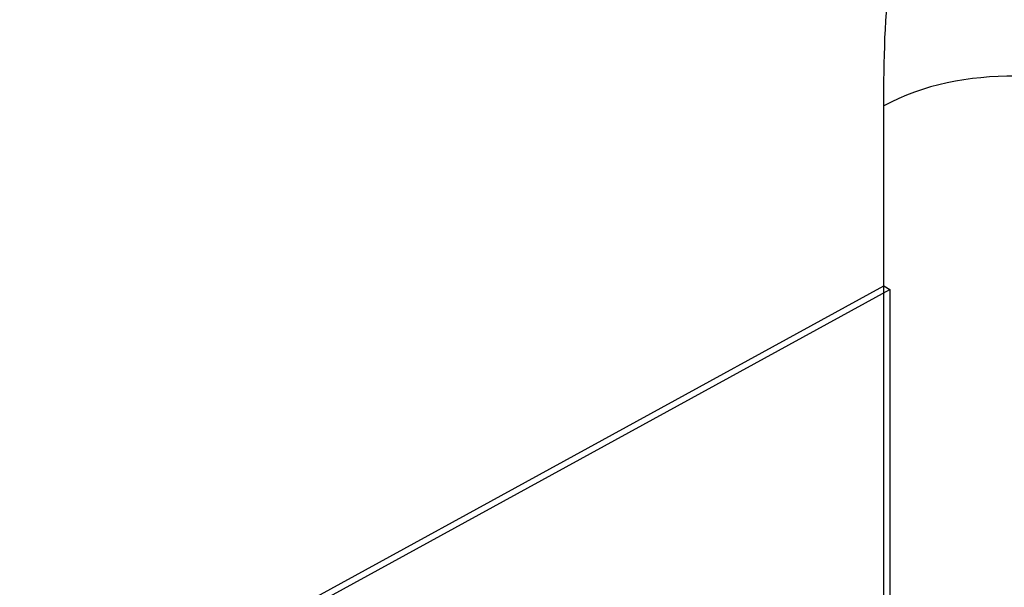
# Model space of a CAD drawing. Header units: inches. Extents: x 0 to 34, y 0 to 22.
# Tile 60 of 124: x 22.1144 to 22.2694, y 4.4465 to 4.5359. Entities that reach past the tile are written whole.
import ezdxf

# ---------------------------------------------------------------- set-up
doc = ezdxf.new("R2010")
doc.units = ezdxf.units.IN
doc.header["$LTSCALE"] = 1.87
doc.header["$MEASUREMENT"] = 0
doc.layers.get('0').update_dxf_attribs({"linetype": 'CONTINUOUS'})

msp = doc.modelspace()

# ---------------------------------------------------------------- linework, layer by layer
at = {"color": 7, "linetype": 'CONTINUOUS'}
for p, q in [((22.25041, 4.13389), (22.25041, 4.5223)), ((22.1144, 4.41946), (22.25041, 4.49398)), ((22.11535, 4.41888), (22.25135, 4.4934)), ((22.25041, 4.49398), (22.25135, 4.4934)), ((22.25135, 4.4934), (22.25135, 4.34031))]:
    msp.add_line(p, q, dxfattribs=at)
for points, knots in [([(22.25041, 4.5223), (22.25041, 4.52944), (22.25068, 4.54452), (22.25673, 4.56743), (22.2675, 4.58916), (22.27876, 4.60199), (22.28568, 4.60591)], [0, 0, 0, 0, 0.227404, 0.478407, 0.746635, 1, 1, 1, 1]), ([(22.29161, 4.52199), (22.28552, 4.52551), (22.27107, 4.52836), (22.25661, 4.5257), (22.25041, 4.5223)], [0, 0, 0, 0, 0.498319, 1, 1, 1, 1])]:
    msp.add_open_spline(points, degree=3, knots=knots, dxfattribs=at)

doc.saveas('drawing.dxf')
